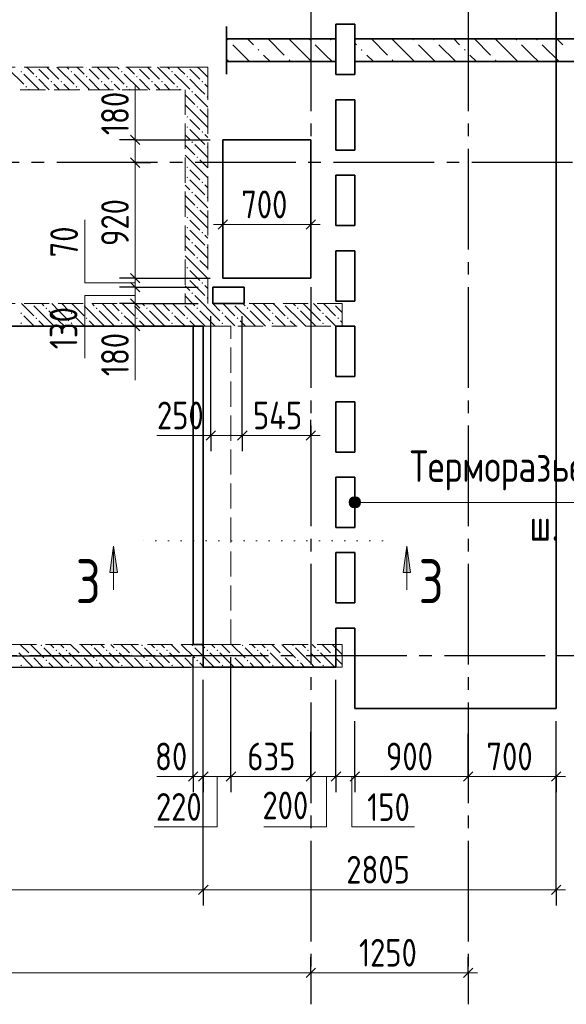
# Model space of a CAD drawing. Header units: millimetres. Extents: x 0 to 26306, y 0 to 29700.
# Tile 7 of 9: x 9265 to 13611, y 15600 to 23426. Entities that reach past the tile are written whole.
import ezdxf

# ---------------------------------------------------------------- set-up
doc = ezdxf.new("R2010")
doc.units = ezdxf.units.MM
for name, pattern in [('______2', [270, 200, -70]), ('______5', [1100, 800, -100, 100, -100]), ('______9', [100, 0, -100])]:
    doc.linetypes.add(name, pattern=pattern)
for name, color, linetype, lineweight in [('Standard', 7, 'Continuous', 25), ('ЖБ Балка Вышележаща', 7, 'Continuous', 35), ('ЖБ Балка Нижележащая', 7, 'Continuous', 35), ('ЖБ Перекрытие верхний уровень', 7, 'Continuous', 35), ('ЖБ Стена верхний уровень', 7, 'Continuous', 35), ('Наложенное сечение', 7, 'Continuous', 25), ('Оси', 40, '______5', 18), ('Примечания', 7, 'Continuous', 25), ('Размерная выноска', 7, 'Continuous', 13), ('Узлы символ', 7, 'Continuous', 25)]:
    doc.layers.add(name, color=color, linetype=linetype, lineweight=lineweight)
doc.styles.add('GOST 2.304-81', font='txt')

msp = doc.modelspace()

# ---------------------------------------------------------------- hatches: boundary and pattern name
at = {"layer": 'ЖБ Стена верхний уровень', "linetype": 'Continuous', "lineweight": 18, "transparency": 33554687}
for points in [[(9270.5, 23013.1), (9277, 23019.6), (9283.5, 23013.1), (9277, 23006.6)], [(9400.3, 23050), (9397, 23046.6), (9393.6, 23050)], [(9670.5, 23013.1), (9677, 23019.6), (9683.5, 23013.1), (9677, 23006.6)], [(9800.3, 23050), (9797, 23046.6), (9793.6, 23050)], [(10070.5, 23013.1), (10077, 23019.6), (10083.5, 23013.1), (10077, 23006.6)], [(10200.3, 23050), (10197, 23046.6), (10193.6, 23050)], [(10470.5, 23013.1), (10477, 23019.6), (10483.5, 23013.1), (10477, 23006.6)], [(10600.3, 23050), (10597, 23046.6), (10593.6, 23050)], [(9390.5, 22973.1), (9397, 22979.6), (9403.4, 22973.1), (9397, 22966.6)], [(9510.5, 22933.1), (9516.9, 22939.6), (9523.4, 22933.1), (9516.9, 22926.6)], [(9590.5, 22933.1), (9597, 22939.6), (9603.4, 22933.1), (9597, 22926.6)], [(9790.5, 22973.1), (9797, 22979.6), (9803.4, 22973.1), (9797, 22966.6)], [(9910.5, 22933.1), (9916.9, 22939.6), (9923.4, 22933.1), (9916.9, 22926.6)], [(9990.5, 22933.1), (9997, 22939.6), (10003.4, 22933.1), (9997, 22926.6)], [(10190.5, 22973.1), (10197, 22979.6), (10203.4, 22973.1), (10197, 22966.6)], [(10310.5, 22933.1), (10316.9, 22939.6), (10323.4, 22933.1), (10316.9, 22926.6)], [(10390.5, 22933.1), (10397, 22939.6), (10403.4, 22933.1), (10397, 22926.6)], [(10590.5, 22973.1), (10597, 22979.6), (10603.4, 22973.1), (10597, 22966.6)], [(10710.5, 22933.1), (10716.9, 22939.6), (10723.4, 22933.1), (10716.9, 22926.6)], [(9310.5, 22893.1), (9316.9, 22899.6), (9323.4, 22893.1), (9316.9, 22886.6)], [(9710.5, 22893.1), (9716.9, 22899.6), (9723.4, 22893.1), (9716.9, 22886.6)], [(10110.5, 22893.1), (10116.9, 22899.6), (10123.4, 22893.1), (10116.9, 22886.6)], [(10510.5, 22893.1), (10516.9, 22899.6), (10523.4, 22893.1), (10516.9, 22886.6)], [(10630.5, 22853.1), (10637, 22859.6), (10643.5, 22853.1), (10637, 22846.6)], [(10750.5, 22813.1), (10757, 22819.6), (10760, 22816.6), (10760, 22809.7), (10757, 22806.6)], [(10670.5, 22733.1), (10677, 22739.6), (10683.5, 22733.1), (10677, 22726.6)], [(10590.5, 22653.1), (10597, 22659.6), (10603.4, 22653.1), (10597, 22646.6)], [(10590.5, 22573.1), (10597, 22579.6), (10603.4, 22573.1), (10597, 22566.6)], [(10710.5, 22533.1), (10716.9, 22539.6), (10723.4, 22533.1), (10716.9, 22526.6)], [(10630.5, 22453.1), (10637, 22459.6), (10643.5, 22453.1), (10637, 22446.6)], [(10750.5, 22413.1), (10757, 22419.6), (10760, 22416.6), (10760, 22409.7), (10757, 22406.6)], [(10670.5, 22333.1), (10677, 22339.6), (10683.5, 22333.1), (10677, 22326.6)], [(10590.5, 22253.1), (10597, 22259.6), (10603.4, 22253.1), (10597, 22246.6)], [(10590.5, 22173.1), (10597, 22179.6), (10603.4, 22173.1), (10597, 22166.6)], [(10710.5, 22133.1), (10716.9, 22139.6), (10723.4, 22133.1), (10716.9, 22126.6)], [(10630.5, 22053.1), (10637, 22059.6), (10643.5, 22053.1), (10637, 22046.6)], [(10750.5, 22013.1), (10757, 22019.6), (10760, 22016.6), (10760, 22009.7), (10757, 22006.6)], [(10670.5, 21933.1), (10677, 21939.6), (10683.5, 21933.1), (10677, 21926.6)], [(10590.5, 21853.1), (10597, 21859.6), (10603.4, 21853.1), (10597, 21846.6)], [(10590.5, 21773.1), (10597, 21779.6), (10603.4, 21773.1), (10597, 21766.6)], [(10710.5, 21733.1), (10716.9, 21739.6), (10723.4, 21733.1), (10716.9, 21726.6)], [(10630.5, 21653.1), (10637, 21659.6), (10643.5, 21653.1), (10637, 21646.6)], [(10750.5, 21613.1), (10757, 21619.6), (10760, 21616.6), (10760, 21609.7), (10757, 21606.6)], [(10670.5, 21533.1), (10677, 21539.6), (10683.5, 21533.1), (10677, 21526.6)], [(10590.5, 21453.1), (10597, 21459.6), (10603.4, 21453.1), (10597, 21446.6)], [(10590.5, 21373.1), (10597, 21379.6), (10603.4, 21373.1), (10597, 21366.6)], [(10710.5, 21333.1), (10716.9, 21339.6), (10723.4, 21333.1), (10716.9, 21326.6)], [(10630.5, 21253.1), (10637, 21259.6), (10643.5, 21253.1), (10637, 21246.6)], [(10750.5, 21213.1), (10757, 21219.6), (10760, 21216.6), (10760, 21209.7), (10757, 21206.6)], [(9360.3, 21170), (9357, 21166.6), (9353.6, 21170)], [(9470.5, 21133.1), (9477, 21139.6), (9483.5, 21133.1), (9477, 21126.6)], [(9760.3, 21170), (9757, 21166.6), (9753.6, 21170)], [(9870.5, 21133.1), (9877, 21139.6), (9883.5, 21133.1), (9877, 21126.6)], [(10160.3, 21170), (10157, 21166.6), (10153.6, 21170)], [(10270.5, 21133.1), (10277, 21139.6), (10283.5, 21133.1), (10277, 21126.6)], [(10560.3, 21170), (10557, 21166.6), (10553.6, 21170)], [(10670.5, 21133.1), (10677, 21139.6), (10683.5, 21133.1), (10677, 21126.6)], [(10960.3, 21170), (10957, 21166.6), (10953.6, 21170)], [(11070.5, 21133.1), (11077, 21139.6), (11083.5, 21133.1), (11077, 21126.6)], [(11360.3, 21170), (11357, 21166.6), (11353.6, 21170)], [(11470.5, 21133.1), (11477, 21139.6), (11483.5, 21133.1), (11477, 21126.6)], [(11760.3, 21170), (11757, 21166.6), (11753.6, 21170)], [(9270.5, 21093.1), (9277, 21099.6), (9283.5, 21093.1), (9277, 21086.6)], [(9390.5, 21053.1), (9397, 21059.6), (9403.4, 21053.1), (9397, 21046.6)], [(9670.5, 21093.1), (9677, 21099.6), (9683.5, 21093.1), (9677, 21086.6)], [(9790.5, 21053.1), (9797, 21059.6), (9803.4, 21053.1), (9797, 21046.6)], [(10070.5, 21093.1), (10077, 21099.6), (10083.5, 21093.1), (10077, 21086.6)], [(10190.5, 21053.1), (10197, 21059.6), (10203.4, 21053.1), (10197, 21046.6)], [(10470.5, 21093.1), (10477, 21099.6), (10483.5, 21093.1), (10477, 21086.6)], [(10590.5, 21053.1), (10597, 21059.6), (10603.4, 21053.1), (10597, 21046.6)], [(10870.5, 21093.1), (10877, 21099.6), (10883.5, 21093.1), (10877, 21086.6)], [(10990.5, 21053.1), (10997, 21059.6), (11003.4, 21053.1), (10997, 21046.6)], [(11270.5, 21093.1), (11277, 21099.6), (11283.5, 21093.1), (11277, 21086.6)], [(11390.5, 21053.1), (11397, 21059.6), (11403.4, 21053.1), (11397, 21046.6)], [(11670.5, 21093.1), (11677, 21099.6), (11683.5, 21093.1), (11677, 21086.6)], [(11790.5, 21053.1), (11797, 21059.6), (11803.4, 21053.1), (11797, 21046.6)], [(9270.5, 21013.1), (9277, 21019.6), (9283.5, 21013.1), (9277, 21006.6)], [(9670.5, 21013.1), (9677, 21019.6), (9683.5, 21013.1), (9677, 21006.6)], [(10070.5, 21013.1), (10077, 21019.6), (10083.5, 21013.1), (10077, 21006.6)], [(10470.5, 21013.1), (10477, 21019.6), (10483.5, 21013.1), (10477, 21006.6)], [(10870.5, 21013.1), (10877, 21019.6), (10883.5, 21013.1), (10877, 21006.6)], [(11270.5, 21013.1), (11277, 21019.6), (11283.5, 21013.1), (11277, 21006.6)], [(11670.5, 21013.1), (11677, 21019.6), (11683.5, 21013.1), (11677, 21006.6)], [(9430.5, 18453.1), (9437, 18459.6), (9443.5, 18453.1), (9437, 18446.6)], [(9550.5, 18413.1), (9557, 18419.6), (9563.5, 18413.1), (9557, 18406.6)], [(9630.5, 18413.1), (9637, 18419.6), (9643.5, 18413.1), (9637, 18406.6)], [(9830.5, 18453.1), (9837, 18459.6), (9843.5, 18453.1), (9837, 18446.6)], [(9950.5, 18413.1), (9957, 18419.6), (9963.5, 18413.1), (9957, 18406.6)], [(10030.5, 18413.1), (10037, 18419.6), (10043.5, 18413.1), (10037, 18406.6)], [(10230.5, 18453.1), (10237, 18459.6), (10243.5, 18453.1), (10237, 18446.6)], [(10350.5, 18413.1), (10357, 18419.6), (10363.5, 18413.1), (10357, 18406.6)], [(10430.5, 18413.1), (10437, 18419.6), (10443.5, 18413.1), (10437, 18406.6)], [(10630.5, 18453.1), (10637, 18459.6), (10643.5, 18453.1), (10637, 18446.6)], [(10750.5, 18413.1), (10757, 18419.6), (10763.5, 18413.1), (10757, 18406.6)], [(10830.5, 18413.1), (10837, 18419.6), (10843.5, 18413.1), (10837, 18406.6)], [(11030.5, 18453.1), (11037, 18459.6), (11043.5, 18453.1), (11037, 18446.6)], [(11150.5, 18413.1), (11157, 18419.6), (11163.5, 18413.1), (11157, 18406.6)], [(11230.5, 18413.1), (11237, 18419.6), (11243.5, 18413.1), (11237, 18406.6)], [(11430.5, 18453.1), (11437, 18459.6), (11443.5, 18453.1), (11437, 18446.6)], [(11550.5, 18413.1), (11557, 18419.6), (11563.5, 18413.1), (11557, 18406.6)], [(11630.5, 18413.1), (11637, 18419.6), (11643.5, 18413.1), (11637, 18406.6)], [(9350.5, 18373.1), (9357, 18379.6), (9363.5, 18373.1), (9357, 18366.6)], [(9470.5, 18333.1), (9477, 18339.6), (9483.5, 18333.1), (9477, 18326.6)], [(9750.5, 18373.1), (9757, 18379.6), (9763.5, 18373.1), (9757, 18366.6)], [(9870.5, 18333.1), (9877, 18339.6), (9883.5, 18333.1), (9877, 18326.6)], [(10150.5, 18373.1), (10157, 18379.6), (10163.5, 18373.1), (10157, 18366.6)], [(10270.5, 18333.1), (10277, 18339.6), (10283.5, 18333.1), (10277, 18326.6)], [(10550.5, 18373.1), (10557, 18379.6), (10563.5, 18373.1), (10557, 18366.6)], [(10670.5, 18333.1), (10677, 18339.6), (10683.5, 18333.1), (10677, 18326.6)], [(10950.5, 18373.1), (10957, 18379.6), (10963.5, 18373.1), (10957, 18366.6)], [(11070.5, 18333.1), (11077, 18339.6), (11083.5, 18333.1), (11077, 18326.6)], [(11350.5, 18373.1), (11357, 18379.6), (11363.5, 18373.1), (11357, 18366.6)], [(11470.5, 18333.1), (11477, 18339.6), (11483.5, 18333.1), (11477, 18326.6)], [(11750.5, 18373.1), (11757, 18379.6), (11763.5, 18373.1), (11757, 18366.6)], [(9270.5, 18293.1), (9277, 18299.6), (9283.5, 18293.1), (9277, 18286.6)], [(9670.5, 18293.1), (9677, 18299.6), (9683.5, 18293.1), (9677, 18286.6)], [(10070.5, 18293.1), (10077, 18299.6), (10083.5, 18293.1), (10077, 18286.6)], [(10470.5, 18293.1), (10477, 18299.6), (10483.5, 18293.1), (10477, 18286.6)], [(10870.5, 18293.1), (10877, 18299.6), (10883.5, 18293.1), (10877, 18286.6)], [(11270.5, 18293.1), (11277, 18299.6), (11283.5, 18293.1), (11277, 18286.6)], [(11670.5, 18293.1), (11677, 18299.6), (11683.5, 18293.1), (11677, 18286.6)]]:
    msp.add_hatch(color=7, dxfattribs=at).paths.add_polyline_path(points, flags=16)
at = {"layer": 'Наложенное сечение', "linetype": 'Continuous', "lineweight": 13, "transparency": 33554687}
for points in [[(10918, 23261.6), (10911.5, 23268.1), (10916.3, 23273), (10919.6, 23273), (10924.4, 23268.1)], [(11574, 23261.6), (11567.4, 23268.1), (11572.3, 23273), (11575.6, 23273), (11580.4, 23268.1)], [(11737.9, 23261.6), (11731.5, 23268.1), (11736.3, 23273), (11739.6, 23273), (11744.4, 23268.1)], [(12393.9, 23261.6), (12387.5, 23268.1), (12392.3, 23273), (12395.6, 23273), (12400.4, 23268.1)], [(12557.9, 23261.6), (12551.4, 23268.1), (12556.3, 23273), (12559.6, 23273), (12564.4, 23268.1)], [(13213.9, 23261.6), (13207.4, 23268.1), (13212.3, 23273), (13215.6, 23273), (13220.4, 23268.1)], [(13377.9, 23261.6), (13371.4, 23268.1), (13376.3, 23273), (13379.6, 23273), (13384.4, 23268.1)], [(11164, 23179.6), (11157.4, 23186.1), (11164, 23192.6), (11170.5, 23186.1)], [(11984, 23179.6), (11977.4, 23186.1), (11984, 23192.6), (11990.4, 23186.1)], [(12803.9, 23179.6), (12797.4, 23186.1), (12803.9, 23192.6), (12810.4, 23186.1)], [(11409.9, 23097.6), (11403.4, 23104.1), (11409.9, 23110.6), (11416.4, 23104.1)], [(12229.9, 23097.6), (12223.4, 23104.1), (12229.9, 23110.6), (12236.4, 23104.1)], [(13049.9, 23097.6), (13043.5, 23104.1), (13049.9, 23110.6), (13056.4, 23104.1)]]:
    msp.add_hatch(color=7, dxfattribs=at).paths.add_polyline_path(points, flags=16)
at = {"layer": 'Примечания', "linetype": 'Continuous', "lineweight": 13, "transparency": 33554687}
for points in [[(11891.3, 19567.5), (11891.3, 19612.5), (11885, 19590)], [(11907.5, 19551.3), (11907.5, 19628.7), (11891.3, 19612.5)], [(11907.5, 19551.3), (11891.3, 19612.5), (11891.3, 19567.5)], [(11930, 19545), (11930, 19635), (11907.5, 19628.7)], [(11930, 19545), (11907.5, 19628.7), (11907.5, 19551.3)], [(11952.5, 19551.3), (11952.5, 19628.7), (11930, 19635)], [(11952.5, 19551.3), (11930, 19635), (11930, 19545)], [(11968.7, 19567.5), (11968.7, 19612.5), (11952.5, 19628.7)], [(11968.7, 19567.5), (11952.5, 19628.7), (11952.5, 19551.3)], [(11968.7, 19612.5), (11968.7, 19567.5), (11975, 19590)]]:
    msp.add_hatch(color=7, dxfattribs=at).paths.add_polyline_path(points)
at = {"layer": 'Узлы символ', "linetype": 'Continuous', "lineweight": 13, "transparency": 33554687}
for points in [[(9981.6, 19032.9), (10011.6, 19242.9), (10041.6, 19032.9)], [(12313, 19032.9), (12343, 19242.9), (12373, 19032.9)]]:
    msp.add_hatch(color=7, dxfattribs=at).paths.add_polyline_path(points, flags=16)

# ---------------------------------------------------------------- linework, layer by layer
at = {"layer": 'Standard', "color": 7, "linetype": 'Continuous', "lineweight": 13, "transparency": 33554687}
for p, q in [((10182.8, 22471.6), (10182.8, 22546.6)), ((10182.8, 22290), (10182.8, 21371.6)), ((10880, 21797.7), (10805, 21797.7)), ((10880, 21797.7), (11580, 21797.7)), ((11580, 21797.7), (11655, 21797.7)), ((10182.8, 21371.6), (10182.8, 21300)), ((10182.8, 21300), (10182.8, 21170)), ((10182.8, 21170), (10182.8, 20990)), ((10182.8, 20990), (10182.8, 20915)), ((10785, 20120.6), (10710, 20120.6)), ((10785, 20120.6), (11035, 20120.6)), ((11035, 20120.6), (11580, 20120.6)), ((11580, 20120.6), (11655, 20120.6)), ((10645, 17410), (10570, 17410)), ((10725, 17410), (10645, 17410)), ((10945, 17410), (10725, 17410)), ((11580, 17410), (10945, 17410)), ((11780, 17410), (11580, 17410)), ((11930, 17410), (11780, 17410)), ((13530, 17410), (12830, 17410)), ((13530, 17410), (13605, 17410)), ((10725, 16510), (6000, 16510)), ((13530, 16510), (10725, 16510)), ((13530, 16510), (13605, 16510)), ((6080, 15850), (11580, 15850)), ((11580, 15850), (12830, 15850)), ((12830, 15850), (12905, 15850))]:
    msp.add_line(p, q, dxfattribs=at)
at = {"layer": 'Standard', "color": 251, "linetype": 'Continuous', "lineweight": -3, "true_color": 0x656565, "transparency": 33554687}
for p, q in [((10182.8, 22471.6), (10057.8, 22471.6)), ((10182.8, 22471.6), (10307.8, 22471.6)), ((10182.8, 22471.6), (10780, 22471.6)), ((10182.8, 22290), (10057.8, 22290)), ((10182.8, 22290), (10307.8, 22290)), ((10182.8, 22290), (10182.8, 22290)), ((10880, 21797.7), (10880, 21922.7)), ((11580, 21797.7), (11580, 21922.7)), ((10880, 21797.7), (10880, 21672.7)), ((10880, 21797.7), (10880, 21461.6)), ((11580, 21797.7), (11580, 21672.7)), ((11580, 21797.7), (11580, 21461.6)), ((10182.8, 21371.6), (10057.8, 21371.6)), ((10182.8, 21371.6), (10307.8, 21371.6)), ((10182.8, 21371.6), (10780, 21371.6)), ((10182.8, 21300), (10057.8, 21300)), ((10182.8, 21300), (10307.8, 21300)), ((10182.8, 21300), (10685, 21300)), ((10182.8, 21170), (10057.8, 21170)), ((10182.8, 21170), (10307.8, 21170)), ((10182.8, 21170), (10685, 21170)), ((10182.8, 20990), (10057.8, 20990)), ((10182.8, 20990), (10307.8, 20990)), ((10182.8, 20990), (10625, 20990)), ((10785, 20120.6), (10785, 20245.6)), ((11035, 20120.6), (11035, 20245.6)), ((11580, 20120.6), (11580, 20245.6)), ((10785, 20120.6), (10785, 19995.6)), ((11035, 20120.6), (11035, 19995.6)), ((11580, 20120.6), (11580, 19995.6)), ((11580, 20120.6), (11580, 20120.6)), ((14480, 18370), (13530, 18370)), ((5000, 18280), (10625, 18280)), ((13530, 16510), (13530, 17850)), ((13530, 17410), (13530, 17850)), ((10645, 17410), (10645, 17535)), ((10725, 17410), (10725, 17535)), ((10945, 17410), (10945, 17535)), ((11580, 17410), (11580, 17535)), ((11780, 17410), (11780, 17535)), ((11930, 17410), (11930, 17535)), ((12830, 17410), (12830, 17535)), ((13530, 17410), (13530, 17535)), ((10645, 17410), (10645, 17285)), ((10725, 17410), (10725, 17285)), ((10945, 17410), (10945, 17285)), ((11580, 17410), (11580, 17285)), ((11780, 17410), (11780, 17285)), ((11930, 17410), (11930, 17285)), ((12830, 17410), (12830, 17285)), ((13530, 17410), (13530, 17285)), ((10725, 16510), (10725, 16635)), ((13530, 16510), (13530, 16635)), ((10725, 16510), (10725, 16385)), ((13530, 16510), (13530, 16385)), ((11580, 15850), (11580, 15975)), ((12830, 15850), (12830, 15975)), ((11580, 15850), (11580, 15725)), ((11580, 15850), (11580, 15850)), ((12830, 15850), (12830, 15725)), ((12830, 15850), (12830, 15850))]:
    msp.add_line(p, q, dxfattribs=at)
at = {"layer": 'Standard', "color": 7, "linetype": 'Continuous', "lineweight": 25, "transparency": 33554687}
for p, q in [((10145.3, 22509.1), (10220.3, 22434.1)), ((10145.3, 22327.5), (10220.3, 22252.5)), ((10842.5, 21760.2), (10917.5, 21835.2)), ((11542.5, 21760.2), (11617.5, 21835.2)), ((10145.3, 21409.1), (10220.3, 21334.1)), ((10145.3, 21337.5), (10220.3, 21262.5)), ((10145.3, 21207.5), (10220.3, 21132.5)), ((10145.3, 21027.5), (10220.3, 20952.5)), ((10747.5, 20083.1), (10822.5, 20158.1)), ((10997.5, 20083.1), (11072.5, 20158.1)), ((11542.5, 20083.1), (11617.5, 20158.1)), ((10682.5, 17447.5), (10607.5, 17372.5)), ((10762.5, 17447.5), (10687.5, 17372.5)), ((10982.5, 17447.5), (10907.5, 17372.5)), ((11617.5, 17447.5), (11542.5, 17372.5)), ((11817.5, 17447.5), (11742.5, 17372.5)), ((11967.5, 17447.5), (11892.5, 17372.5)), ((12867.5, 17447.5), (12792.5, 17372.5)), ((13567.5, 17447.5), (13492.5, 17372.5)), ((10762.5, 16547.5), (10687.5, 16472.5)), ((13567.5, 16547.5), (13492.5, 16472.5)), ((11542.5, 15812.5), (11617.5, 15887.5)), ((12792.5, 15812.5), (12867.5, 15887.5))]:
    msp.add_line(p, q, dxfattribs=at)
at = {"layer": 'Standard', "color": 7, "linetype": 'Continuous', "lineweight": 13, "transparency": 33554687}
for points in [[(10182.8, 22471.6), (10182.8, 22425.3), (10182.8, 22425.3), (10182.8, 22290)], [(12830, 17410), (12774.8, 17410), (12774.8, 17410), (12688, 17410), (12688, 17410), (12611, 17410), (12611, 17410), (11930, 17410)]]:
    msp.add_lwpolyline(points, dxfattribs=at)
at = {"layer": 'Standard', "color": 251, "linetype": 'Continuous', "lineweight": -3, "true_color": 0x656565, "transparency": 33554687}
for points in [[(10785, 20120.6), (10785, 20137.6), (10785, 20137.6), (10785, 20551), (10785, 20551), (10785, 21070)], [(11035, 20120.6), (11035, 20137.6), (11035, 20137.6), (11035, 20774.9), (11035, 20774.9), (11035, 21070)], [(5400, 18370), (5949.5, 18370), (5949.5, 18370), (10625, 18370)], [(10645, 17410), (10645, 17427), (10645, 17427), (10645, 18360)], [(10945, 17410), (10945, 17427), (10945, 17427), (10945, 18360)], [(5400, 18280), (5829.9, 18280), (5829.9, 18280), (10625, 18280)], [(10725, 16510), (10725, 16527), (10725, 16527), (10725, 18180)], [(10725, 17410), (10725, 17427), (10725, 17427), (10725, 18180)], [(11780, 17410), (11780, 17427), (11780, 17427), (11780, 17427), (11780, 17427), (11780, 18180)], [(11930, 17410), (11930, 17427), (11930, 17427), (11930, 17427), (11930, 17427), (11930, 17850)], [(11580, 17410), (11580, 17427), (11580, 17427), (11580, 17427), (11580, 17427), (11580, 17764.8)], [(12830, 17410), (12830, 17427), (12830, 17427), (12830, 17427), (12830, 17427), (12830, 17427), (12830, 17427), (12830, 17750.4)]]:
    msp.add_lwpolyline(points, dxfattribs=at)
at = {"layer": 'ЖБ Балка Вышележаща', "color": 7, "linetype": 'Continuous', "lineweight": 35, "transparency": 33554687}
for p, q in [((10725, 20990), (10645, 20990)), ((10645, 20990), (10645, 18460)), ((10645, 18460), (10725, 18460))]:
    msp.add_line(p, q, dxfattribs=at)
at = {"layer": 'ЖБ Балка Нижележащая', "color": 251, "linetype": '______2', "lineweight": 18, "true_color": 0x656565, "transparency": 33554687}
for p, q in [((10945, 20990), (10725, 20990)), ((10945, 18460), (10945, 20990)), ((10725, 18460), (10945, 18460))]:
    msp.add_line(p, q, dxfattribs=at)
at = {"layer": 'ЖБ Перекрытие верхний уровень', "color": 7, "linetype": 'Continuous', "lineweight": 35, "transparency": 33554687}
for p, q in [((13530, 17950), (13530, 26630)), ((11780, 22990), (11780, 23390)), ((11780, 23390), (11930, 23390)), ((11930, 23390), (11930, 22990)), ((11930, 22990), (11780, 22990)), ((11780, 22790), (11930, 22790)), ((11780, 22390), (11780, 22790)), ((11930, 22790), (11930, 22390)), ((11580, 22471.6), (10880, 22471.6)), ((10880, 22471.6), (10880, 21371.6)), ((11580, 21371.6), (11580, 22471.6)), ((11930, 22390), (11780, 22390)), ((11780, 21790), (11780, 22190)), ((11780, 22190), (11930, 22190)), ((11930, 22190), (11930, 21790)), ((11930, 21790), (11780, 21790)), ((11780, 21590), (11930, 21590)), ((11780, 21190), (11780, 21590)), ((11930, 21590), (11930, 21190)), ((10880, 21371.6), (11580, 21371.6)), ((11050, 21300), (10800, 21300)), ((10800, 21300), (10800, 21170)), ((11050, 21170), (11050, 21300)), ((10800, 21170), (11050, 21170)), ((11930, 21190), (11780, 21190)), ((6000, 20990), (10725, 20990)), ((10725, 20990), (10725, 18280)), ((11780, 20590), (11780, 20990)), ((11780, 20990), (11930, 20990)), ((11930, 20990), (11930, 20590)), ((11930, 20590), (11780, 20590)), ((11780, 20390), (11930, 20390)), ((11780, 19990), (11780, 20390)), ((11930, 20390), (11930, 19990)), ((11930, 19990), (11780, 19990)), ((11780, 19390), (11780, 19790)), ((11780, 19790), (11930, 19790)), ((11930, 19790), (11930, 19390)), ((11930, 19390), (11780, 19390)), ((11780, 19190), (11930, 19190)), ((11780, 18790), (11780, 19190)), ((11930, 19190), (11930, 18790)), ((11930, 18790), (11780, 18790)), ((11780, 18280), (11780, 18590)), ((11780, 18590), (11930, 18590)), ((11930, 18590), (11930, 17950)), ((10725, 18280), (11780, 18280)), ((11930, 17950), (13530, 17950))]:
    msp.add_line(p, q, dxfattribs=at)
at = {"layer": 'ЖБ Стена верхний уровень', "color": 251, "linetype": '______2', "lineweight": 13, "true_color": 0x656565, "transparency": 33554687}
for p, q in [((10580, 23050), (6180, 23050)), ((10760, 23050), (10580, 23050)), ((10760, 22870), (10760, 23050)), ((7920, 22870), (10580, 22870)), ((10580, 22870), (10580, 21170)), ((10760, 21170), (10760, 22870)), ((10580, 21170), (7920, 21170)), ((11830, 21170), (10760, 21170)), ((11830, 20990), (11830, 21170)), ((6680, 20990), (11830, 20990)), ((11830, 18460), (6680, 18460)), ((11830, 18280), (11830, 18460)), ((6000, 18280), (11830, 18280))]:
    msp.add_line(p, q, dxfattribs=at)
at = {"layer": 'ЖБ Стена верхний уровень', "color": 9, "linetype": 'Continuous', "lineweight": 18, "true_color": 0xc7c7c7, "transparency": 33554687}
for p, q in [((9177, 23033.1), (9297, 22913.1)), ((9337, 23033.1), (9320.1, 23050)), ((9377, 22993.1), (9337, 23033.1)), ((9416.9, 23033.1), (9497, 22953.1)), ((9497, 23033.1), (9480.1, 23050)), ((9497, 23033.1), (9577, 22953.1)), ((9560.1, 23050), (9577, 23033.1)), ((9577, 23033.1), (9697, 22913.1)), ((9640.1, 23050), (9657, 23033.1)), ((9737, 23033.1), (9720.1, 23050)), ((9777, 22993.1), (9737, 23033.1)), ((9816.9, 23033.1), (9897, 22953.1)), ((9897, 23033.1), (9880.1, 23050)), ((9897, 23033.1), (9977, 22953.1)), ((9960.1, 23050), (9977, 23033.1)), ((9977, 23033.1), (10097, 22913.1)), ((10040.1, 23050), (10057, 23033.1)), ((10137, 23033.1), (10120.1, 23050)), ((10177, 22993.1), (10137, 23033.1)), ((10216.9, 23033.1), (10297, 22953.1)), ((10297, 23033.1), (10280.1, 23050)), ((10297, 23033.1), (10377, 22953.1)), ((10360.1, 23050), (10377, 23033.1)), ((10377, 23033.1), (10497, 22913.1)), ((10440.1, 23050), (10457, 23033.1)), ((10537, 23033.1), (10520.1, 23050)), ((10577, 22993.1), (10537, 23033.1)), ((10616.9, 23033.1), (10697, 22953.1)), ((10697, 23033.1), (10680.1, 23050)), ((10697, 23033.1), (10760, 22970.1)), ((9297, 22993.1), (9416.9, 22873.1)), ((9416.9, 22953.1), (9500.1, 22870)), ((9697, 22993.1), (9816.9, 22873.1)), ((9816.9, 22953.1), (9900.1, 22870)), ((10097, 22993.1), (10216.9, 22873.1)), ((10216.9, 22953.1), (10300.1, 22870)), ((10497, 22993.1), (10580, 22910.1)), ((10616.9, 22953.1), (10700.1, 22870)), ((9337, 22873.1), (9340.1, 22870)), ((9577, 22873.1), (9537, 22913.1)), ((9580.1, 22870), (9577, 22873.1)), ((9616.9, 22913.1), (9660.1, 22870)), ((9737, 22873.1), (9740.1, 22870)), ((9977, 22873.1), (9937, 22913.1)), ((9980.1, 22870), (9977, 22873.1)), ((10016.9, 22913.1), (10060.1, 22870)), ((10137, 22873.1), (10140.1, 22870)), ((10377, 22873.1), (10337, 22913.1)), ((10380.1, 22870), (10377, 22873.1)), ((10416.9, 22913.1), (10460.1, 22870)), ((10537, 22873.1), (10540.1, 22870)), ((10580, 22910.1), (10616.9, 22873.1)), ((10700.1, 22870), (10737, 22833.1)), ((10760, 22890.1), (10737, 22913.1)), ((10580, 22830.1), (10657, 22753.1)), ((10760, 22730.1), (10657, 22833.1)), ((10697, 22633.1), (10580, 22750.1)), ((10697, 22713.1), (10760, 22650.1)), ((10616.9, 22633.1), (10697, 22553.1)), ((10697, 22633.1), (10760, 22570.1)), ((10616.9, 22553.1), (10737, 22433.1)), ((10580, 22510.1), (10616.9, 22473.1)), ((10760, 22490.1), (10737, 22513.1)), ((10580, 22430.1), (10657, 22353.1)), ((10760, 22330.1), (10657, 22433.1)), ((10697, 22233.1), (10580, 22350.1)), ((10697, 22313.1), (10760, 22250.1)), ((10616.9, 22233.1), (10697, 22153.1)), ((10697, 22233.1), (10760, 22170.1)), ((10616.9, 22153.1), (10737, 22033.1)), ((10580, 22110.1), (10616.9, 22073.1)), ((10760, 22090.1), (10737, 22113.1)), ((10580, 22030.1), (10657, 21953.1)), ((10760, 21930.1), (10657, 22033.1)), ((10697, 21833.1), (10580, 21950.1)), ((10697, 21913.1), (10760, 21850.1)), ((10616.9, 21833.1), (10697, 21753.1)), ((10697, 21833.1), (10760, 21770.1)), ((10580, 21710.1), (10616.9, 21673.1)), ((10616.9, 21753.1), (10737, 21633.1)), ((10760, 21690.1), (10737, 21713.1)), ((10580, 21630.1), (10657, 21553.1)), ((10760, 21530.1), (10657, 21633.1)), ((10697, 21433.1), (10580, 21550.1)), ((10697, 21513.1), (10760, 21450.1)), ((10616.9, 21433.1), (10697, 21353.1)), ((10697, 21433.1), (10760, 21370.1)), ((10580, 21310.1), (10616.9, 21273.1)), ((10616.9, 21353.1), (10737, 21233.1)), ((10760, 21290.1), (10737, 21313.1)), ((10580, 21230.1), (10640.1, 21170)), ((10720.1, 21170), (10657, 21233.1)), ((9280.1, 21170), (9377, 21073.1)), ((9497, 21033.1), (9377, 21153.1)), ((9440.1, 21170), (9457, 21153.1)), ((9577, 21113.1), (9520.1, 21170)), ((9600.1, 21170), (9657, 21113.1)), ((9680.1, 21170), (9777, 21073.1)), ((9897, 21033.1), (9777, 21153.1)), ((9840.1, 21170), (9857, 21153.1)), ((9977, 21113.1), (9920.1, 21170)), ((10000.1, 21170), (10057, 21113.1)), ((10080.1, 21170), (10177, 21073.1)), ((10297, 21033.1), (10177, 21153.1)), ((10240.1, 21170), (10257, 21153.1)), ((10377, 21113.1), (10320.1, 21170)), ((10400.1, 21170), (10457, 21113.1)), ((10480.1, 21170), (10577, 21073.1)), ((10697, 21033.1), (10577, 21153.1)), ((10640.1, 21170), (10657, 21153.1)), ((10777, 21113.1), (10720.1, 21170)), ((10800.1, 21170), (10857, 21113.1)), ((10880.1, 21170), (10977, 21073.1)), ((11097, 21033.1), (10977, 21153.1)), ((11040.1, 21170), (11057, 21153.1)), ((11177, 21113.1), (11120.1, 21170)), ((11200.1, 21170), (11257, 21113.1)), ((11280.1, 21170), (11377, 21073.1)), ((11497, 21033.1), (11377, 21153.1)), ((11440.1, 21170), (11457, 21153.1)), ((11577, 21113.1), (11520.1, 21170)), ((11600.1, 21170), (11657, 21113.1)), ((11680.1, 21170), (11777, 21073.1)), ((11830, 21100.1), (11777, 21153.1)), ((9337, 21033.1), (9297, 21073.1)), ((9497, 21113.1), (9577, 21033.1)), ((9577, 21113.1), (9657, 21033.1)), ((9737, 21033.1), (9697, 21073.1)), ((9897, 21113.1), (9977, 21033.1)), ((9977, 21113.1), (10057, 21033.1)), ((10137, 21033.1), (10097, 21073.1)), ((10297, 21113.1), (10377, 21033.1)), ((10377, 21113.1), (10457, 21033.1)), ((10537, 21033.1), (10497, 21073.1)), ((10697, 21113.1), (10777, 21033.1)), ((10777, 21113.1), (10857, 21033.1)), ((10937, 21033.1), (10897, 21073.1)), ((11097, 21113.1), (11177, 21033.1)), ((11177, 21113.1), (11257, 21033.1)), ((11337, 21033.1), (11297, 21073.1)), ((11497, 21113.1), (11577, 21033.1)), ((11577, 21113.1), (11657, 21033.1)), ((11737, 21033.1), (11697, 21073.1)), ((9297, 20993.1), (9300.1, 20990)), ((9377, 20993.1), (9337, 21033.1)), ((9416.9, 21033.1), (9460.1, 20990)), ((9497, 21033.1), (9540.1, 20990)), ((9577, 21033.1), (9620.1, 20990)), ((9697, 20993.1), (9700.1, 20990)), ((9777, 20993.1), (9737, 21033.1)), ((9816.9, 21033.1), (9860.1, 20990)), ((9897, 21033.1), (9940.1, 20990)), ((9977, 21033.1), (10020.1, 20990)), ((10097, 20993.1), (10100.1, 20990)), ((10177, 20993.1), (10137, 21033.1)), ((10216.9, 21033.1), (10260.1, 20990)), ((10297, 21033.1), (10340.1, 20990)), ((10377, 21033.1), (10420.1, 20990)), ((10497, 20993.1), (10500.1, 20990)), ((10577, 20993.1), (10537, 21033.1)), ((10616.9, 21033.1), (10660.1, 20990)), ((10697, 21033.1), (10740.1, 20990)), ((10777, 21033.1), (10820.1, 20990)), ((10897, 20993.1), (10900.1, 20990)), ((10977, 20993.1), (10937, 21033.1)), ((11016.9, 21033.1), (11060.1, 20990)), ((11097, 21033.1), (11140.1, 20990)), ((11177, 21033.1), (11220.1, 20990)), ((11297, 20993.1), (11300.1, 20990)), ((11377, 20993.1), (11337, 21033.1)), ((11416.9, 21033.1), (11460.1, 20990)), ((11497, 21033.1), (11540.1, 20990)), ((11577, 21033.1), (11620.1, 20990)), ((11697, 20993.1), (11700.1, 20990)), ((11777, 20993.1), (11737, 21033.1)), ((11816.9, 21033.1), (11830, 21020.1)), ((9257, 18393.1), (9370.1, 18280)), ((9270.1, 18460), (9337, 18393.1)), ((9350.1, 18460), (9457, 18353.1)), ((9577, 18313.1), (9457, 18433.1)), ((9510.1, 18460), (9537, 18433.1)), ((9577, 18393.1), (9657, 18313.1)), ((9616.9, 18433.1), (9590.1, 18460)), ((9657, 18393.1), (9770.1, 18280)), ((9670.1, 18460), (9737, 18393.1)), ((9750.1, 18460), (9857, 18353.1)), ((9977, 18313.1), (9857, 18433.1)), ((9910.1, 18460), (9937, 18433.1)), ((9977, 18393.1), (10057, 18313.1)), ((10016.9, 18433.1), (9990.1, 18460)), ((10057, 18393.1), (10170.1, 18280)), ((10070.1, 18460), (10137, 18393.1)), ((10150.1, 18460), (10257, 18353.1)), ((10377, 18313.1), (10257, 18433.1)), ((10310.1, 18460), (10337, 18433.1)), ((10377, 18393.1), (10457, 18313.1)), ((10416.9, 18433.1), (10390.1, 18460)), ((10457, 18393.1), (10570.1, 18280)), ((10470.1, 18460), (10537, 18393.1)), ((10550.1, 18460), (10657, 18353.1)), ((10777, 18313.1), (10657, 18433.1)), ((10710.1, 18460), (10737, 18433.1)), ((10777, 18393.1), (10857, 18313.1)), ((10816.9, 18433.1), (10790.1, 18460)), ((10857, 18393.1), (10970.1, 18280)), ((10870.1, 18460), (10937, 18393.1)), ((10950.1, 18460), (11057, 18353.1)), ((11177, 18313.1), (11057, 18433.1)), ((11110.1, 18460), (11137, 18433.1)), ((11177, 18393.1), (11257, 18313.1)), ((11216.9, 18433.1), (11190.1, 18460)), ((11257, 18393.1), (11370.1, 18280)), ((11270.1, 18460), (11337, 18393.1)), ((11350.1, 18460), (11457, 18353.1)), ((11577, 18313.1), (11457, 18433.1)), ((11510.1, 18460), (11537, 18433.1)), ((11577, 18393.1), (11657, 18313.1)), ((11616.9, 18433.1), (11590.1, 18460)), ((11657, 18393.1), (11770.1, 18280)), ((11670.1, 18460), (11737, 18393.1)), ((11750.1, 18460), (11830, 18380.1)), ((9450.1, 18280), (9377, 18353.1)), ((9850.1, 18280), (9777, 18353.1)), ((10250.1, 18280), (10177, 18353.1)), ((10650.1, 18280), (10577, 18353.1)), ((11050.1, 18280), (10977, 18353.1)), ((11450.1, 18280), (11377, 18353.1)), ((11830, 18300.1), (11777, 18353.1)), ((9497, 18313.1), (9530.1, 18280)), ((9577, 18313.1), (9610.1, 18280)), ((9897, 18313.1), (9930.1, 18280)), ((9977, 18313.1), (10010.1, 18280)), ((10297, 18313.1), (10330.1, 18280)), ((10377, 18313.1), (10410.1, 18280)), ((10697, 18313.1), (10730.1, 18280)), ((10777, 18313.1), (10810.1, 18280)), ((11097, 18313.1), (11130.1, 18280)), ((11177, 18313.1), (11210.1, 18280)), ((11497, 18313.1), (11530.1, 18280)), ((11577, 18313.1), (11610.1, 18280))]:
    msp.add_line(p, q, dxfattribs=at)
at = {"layer": 'Наложенное сечение', "color": 7, "linetype": 'Continuous', "lineweight": 35, "transparency": 33554687}
msp.add_line((10910, 23373), (10910, 22993), dxfattribs=at)
at = {"layer": 'Наложенное сечение', "color": 7, "linetype": 'Continuous', "lineweight": 13, "transparency": 33554687}
for p, q in [((11077.1, 23273), (11122.9, 23227.1)), ((11241.1, 23273), (11369, 23145.1)), ((11405.1, 23273), (11585.1, 23093)), ((12061.1, 23273), (12188.9, 23145.1)), ((12225.1, 23273), (12405.1, 23093)), ((12717.1, 23273), (12762.9, 23227.1)), ((12881.1, 23273), (13008.9, 23145.1)), ((13045.1, 23273), (13225.1, 23093)), ((13537.1, 23273), (13582.9, 23227.1)), ((10958.9, 23227.1), (11093.1, 23093)), ((11696.9, 23145.1), (11614.9, 23227.1)), ((11778.9, 23227.1), (11780, 23226.1)), ((11930, 23240.1), (11942.9, 23227.1)), ((12516.9, 23145.1), (12434.9, 23227.1)), ((12598.9, 23227.1), (12733.1, 23093)), ((13337, 23145.1), (13254.9, 23227.1)), ((13418.9, 23227.1), (13553.1, 23093)), ((10929.1, 23093), (10910, 23112.1)), ((11204.9, 23145.1), (11257.1, 23093)), ((11749.1, 23093), (11696.9, 23145.1)), ((12025, 23145.1), (12077.1, 23093)), ((12569.1, 23093), (12516.9, 23145.1)), ((12844.9, 23145.1), (12897.1, 23093)), ((13389.1, 23093), (13337, 23145.1))]:
    msp.add_line(p, q, dxfattribs=at)
at = {"layer": 'Наложенное сечение', "color": 7, "linetype": 'Continuous', "lineweight": 35, "transparency": 33554687}
for points in [[(10910, 23273), (11780, 23273), (11780, 23093), (10910, 23093)], [(11930, 23273), (13880, 23273), (13880, 23093), (11930, 23093), (11930, 23273)]]:
    msp.add_lwpolyline(points, dxfattribs=at)
at = {"layer": 'Оси', "color": 8, "linetype": '______5', "lineweight": -3, "transparency": 33554687}
for p, q in [((11580, 26800), (11580, 15600)), ((12830, 26800), (12830, 15600)), ((13660, 22290), (4100, 22290)), ((14542.2, 18370), (4100, 18370))]:
    msp.add_line(p, q, dxfattribs=at)
at = {"layer": 'Примечания', "color": 7, "linetype": 'Continuous', "lineweight": 13, "transparency": 33554687}
for p, q in [((11885, 19590), (11885, 19590)), ((11930, 19635), (11930, 19635)), ((15417.7, 19590), (11930, 19590)), ((11975, 19590), (11975, 19590)), ((11930, 19545), (11930, 19545))]:
    msp.add_line(p, q, dxfattribs=at)
msp.add_circle((11930, 19590), 45, dxfattribs=at)
at = {"layer": 'Размерная выноска', "color": 7, "linetype": 'Continuous', "lineweight": 13, "transparency": 33554687}
for p, q in [((10182.8, 22471.6), (10182.8, 22901.6)), ((10182.8, 20990), (10182.8, 20560)), ((10785, 20120.6), (10355, 20120.6)), ((10645, 17410), (10355, 17410))]:
    msp.add_line(p, q, dxfattribs=at)
for points in [[(10182.8, 21335.8), (9782.8, 21335.8), (9782.8, 21835.8)], [(10182.8, 21235), (9782.8, 21235), (9782.8, 20735)], [(10835, 17410), (10835, 17010), (10335, 17010)], [(11705, 17410), (11705, 17010), (11205, 17010)], [(11905, 17410), (11905, 17010), (12405, 17010)]]:
    msp.add_lwpolyline(points, dxfattribs=at)
at = {"layer": 'Узлы символ', "color": 7, "linetype": '______9', "lineweight": 13, "transparency": 33554687}
msp.add_line((12149.7, 19284.7), (10234.6, 19284.7), dxfattribs=at)
at = {"layer": 'Узлы символ', "color": 7, "linetype": 'Continuous', "lineweight": 13, "transparency": 33554687}
for p, q in [((9981.6, 19032.9), (10011.6, 19242.9)), ((10011.6, 19242.9), (10011.6, 18895.4)), ((10011.6, 19242.9), (10011.6, 19242.9)), ((10011.6, 19242.9), (10011.6, 19242.9)), ((10011.6, 19242.9), (10011.6, 19242.9)), ((10011.6, 19242.9), (10041.6, 19032.9)), ((12313, 19032.9), (12343, 19242.9)), ((12343, 19242.9), (12343, 18895.4)), ((12343, 19242.9), (12343, 19242.9)), ((12343, 19242.9), (12343, 19242.9)), ((12343, 19242.9), (12343, 19242.9)), ((12343, 19242.9), (12373, 19032.9)), ((10041.6, 19032.9), (9981.6, 19032.9)), ((10011.6, 19032.9), (10011.6, 19017.9)), ((12373, 19032.9), (12313, 19032.9)), ((12343, 19032.9), (12343, 19017.9))]:
    msp.add_line(p, q, dxfattribs=at)

# ---------------------------------------------------------------- texts
at = {"layer": 'Standard', "color": 7, "linetype": 'Continuous', "lineweight": 25, "transparency": 33554687, "char_height": 220, "attachment_point": 7, "rotation": 90, "style": 'GOST 2.304-81'}
for s, insert, width in [('180', (10132.8, 22509.1), 485.092), ('920', (10132.8, 21627.5), 531.973), ('70', (9728.7, 21537), 391.317), ('130', (9723.7, 20807), 469.509), ('180', (10132.8, 20592.8), 485.079)]:
    msp.add_mtext(s, dxfattribs=dict(at, insert=insert, width=width))
at = {"layer": 'Standard', "color": 7, "linetype": 'Continuous', "lineweight": 25, "transparency": 33554687, "char_height": 220, "attachment_point": 7, "style": 'GOST 2.304-81'}
for s, insert, width in [('700', (11026.7, 21847.7), 531.967), ('250', (10356.5, 20170.6), 516.396), ('545', (11119.9, 20170.7), 500.826), ('80', (10341.6, 17460), 391.311), ('635', (11074.9, 17460), 500.814), ('900', (12176.7, 17460), 531.973), ('700', (12976.7, 17460), 531.967), ('220', (10348.5, 17059), 531.96), ('200', (11195.2, 17071.1), 531.96), ('150', (12027.8, 17057.2), 469.509), ('2805', (11861.7, 16560), 657.052), ('1250', (11962.6, 15900), 610.159)]:
    msp.add_mtext(s, dxfattribs=dict(at, insert=insert, width=width))
at = {"layer": 'Примечания', "color": 7, "linetype": 'Continuous', "lineweight": 25, "transparency": 33554687, "char_height": 250, "attachment_point": 7, "style": 'GOST 2.304-81'}
for s, insert, width in [('Терморазьем\\~400х150мм', (12367.7, 19685), 3189.093), ('ш.\\~600мм', (13317.7, 19285), 1279.437)]:
    msp.add_mtext(s, dxfattribs=dict(at, insert=insert, width=width))
at = {"layer": 'Узлы символ', "color": 7, "linetype": 'Continuous', "lineweight": 35, "transparency": 33554687, "char_height": 350, "attachment_point": 7, "style": 'GOST 2.304-81'}
for insert, width in [((9711.3, 18787.9), 373.999), ((12437.7, 18787.9), 373.993)]:
    msp.add_mtext('3', dxfattribs=dict(at, insert=insert, width=width))

doc.saveas('drawing.dxf')
